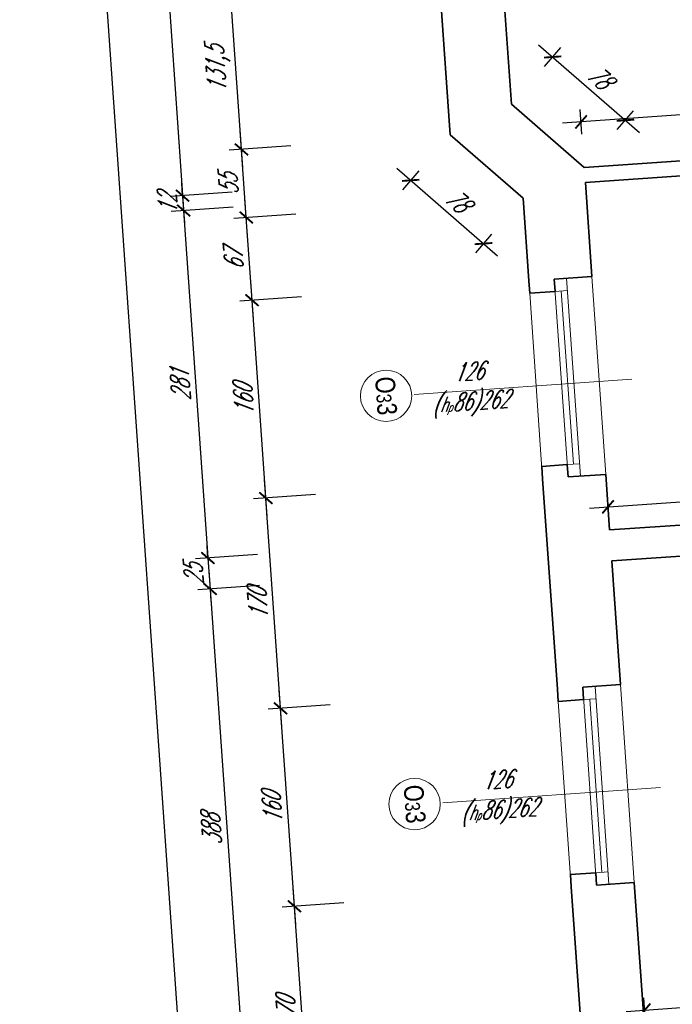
# Model space of a CAD drawing. Header units: millimetres. Extents: x 402 to 79005, y -7782 to 89952.
# Tile 101 of 256: x 21522 to 22048, y 23852 to 24646. Entities that reach past the tile are written whole.
import ezdxf

# ---------------------------------------------------------------- set-up
doc = ezdxf.new("R2010")
doc.units = ezdxf.units.MM
doc.header["$LTSCALE"] = 10
doc.layers.get('0').update_dxf_attribs({"lineweight": 0})
doc.layers.get('Defpoints').update_dxf_attribs({"color": 253})
for name, color, linetype, lineweight in [('01 parter - ściany', 253, 'Continuous', 35), ('03-01_okna', 253, 'Continuous', 15), ('04-1_widok', 253, 'Continuous', 5), ('05-01_wymiary', 253, 'Continuous', 5), ('05-03_opis', 253, 'Continuous', 5)]:
    doc.layers.add(name, color=color, linetype=linetype, lineweight=lineweight)
doc.styles.add('ariel', font='ARIAL.TTF', dxfattribs={"width": 0.8})
doc.styles.add('ariel_wym', font='simplex.shx', dxfattribs={"width": 0.65, "oblique": 25})
doc.dimstyles.new('ariel 50', dxfattribs={"dimtxt": 15, "dimasz": 10, "dimexe": 10, "dimexo": 0, "dimgap": 5, "dimtad": 1, "dimdec": 1, "dimrnd": 0.5, "dimtxsty": 'ariel_wym', "dimblk": 'ARCHTICK', "dimcen": 2.5, "dimdle": 15, "dimazin": 0, "dimtfac": 1, "dimtdec": 1, "dimtix": 1, "dimtmove": 0, "dimatfit": 3, "dimldrblk": 'DOT', "dimfxl": 0, "dimarcsym": 0})
doc.dimstyles.new('ariel 50 wnętrze', dxfattribs={"dimtxt": 15, "dimasz": 10, "dimexe": 10, "dimexo": 0, "dimgap": 5, "dimtad": 1, "dimdec": 1, "dimrnd": 0.5, "dimtxsty": 'ariel_wym', "dimblk": 'ARCHTICK', "dimcen": 2.5, "dimdle": 15, "dimazin": 0, "dimtfac": 1, "dimtdec": 1, "dimtix": 1, "dimtmove": 0, "dimatfit": 3, "dimldrblk": 'DOT', "dimfxl": 0, "dimarcsym": 0})

# ---------------------------------------------------------------- blocks, each defined once
blk = doc.blocks.new('_ArchTick')
at = {"color": 0, "linetype": 'ByBlock', "const_width": 0.15}
blk.add_lwpolyline([(-0.5, -0.5), (0.5, 0.5)], dxfattribs=at)
blk = doc.blocks.new('*D1889')
at = {"layer": '05-01_wymiary', "color": 0, "lineweight": -2}
for p, q in [((21756.02, 23746.88), (21742.07, 23946.39)), ((21783.02, 23934.22), (21733.14, 23930.73)), ((21794.88, 23764.63), (21745, 23761.15))]:
    blk.add_line(p, q, dxfattribs=at)
at = {"layer": 'Defpoints', "color": 0}
for p in [(22017.2, 23950.59), (21743.12, 23931.43), (22029.06, 23781.01)]:
    blk.add_point(p, dxfattribs=at)
at = {"layer": '05-01_wymiary', "color": 0, "lineweight": -2, "xscale": 10, "yscale": 10, "zscale": 10}
for p, rotation in [((21743.12, 23931.43), 94.00000000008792), ((21754.98, 23761.84), 274.0000000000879)]:
    blk.add_blockref('_ArchTick', p, dxfattribs=dict(at, rotation=rotation))
at = {"layer": '05-01_wymiary', "color": 0, "insert": (21736.58, 23845.76), "char_height": 15, "attachment_point": 5, "rotation": 94, "style": 'ariel_wym'}
blk.add_mtext('170', dxfattribs=at)
blk = doc.blocks.new('_Dot')
at = {"color": 0, "linetype": 'ByBlock', "lineweight": -2}
blk.add_line((-0.5, 0), (-1, 0), dxfattribs=at)
at = {"color": 0, "linetype": 'ByBlock', "const_width": 0.5}
blk.add_lwpolyline([(-0.25, 0, 1), (0.25, 0, 1)], format="xyb", close=True, dxfattribs=at)
blk = doc.blocks.new('*D1890')
at = {"layer": '05-01_wymiary', "color": 0, "lineweight": -2}
for p, q in [((21744.16, 23916.47), (21730.91, 24106)), ((21771.86, 24093.83), (21721.98, 24090.34)), ((21783.02, 23934.22), (21733.14, 23930.73))]:
    blk.add_line(p, q, dxfattribs=at)
at = {"layer": 'Defpoints', "color": 0}
for p in [(22006.04, 24110.21), (21731.96, 24091.04), (22017.2, 23950.59)]:
    blk.add_point(p, dxfattribs=at)
at = {"layer": '05-01_wymiary', "color": 0, "lineweight": -2, "xscale": 10, "yscale": 10, "zscale": 10}
for p, rotation in [((21731.96, 24091.04), 94.00000000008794), ((21743.12, 23931.43), 274.0000000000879)]:
    blk.add_blockref('_ArchTick', p, dxfattribs=dict(at, rotation=rotation))
at = {"layer": '05-01_wymiary', "color": 0, "insert": (21725.07, 24010.36), "char_height": 15, "attachment_point": 5, "rotation": 94, "style": 'ariel_wym'}
blk.add_mtext('160', dxfattribs=at)
blk = doc.blocks.new('*D1891')
at = {"layer": '05-01_wymiary', "color": 0, "lineweight": -2}
for p, q in [((21733, 24076.08), (21719.05, 24275.59)), ((21760, 24263.42), (21710.12, 24259.93)), ((21771.86, 24093.83), (21721.98, 24090.34))]:
    blk.add_line(p, q, dxfattribs=at)
at = {"layer": 'Defpoints', "color": 0}
for p in [(21994.18, 24279.79), (21720.1, 24260.63), (22006.04, 24110.21)]:
    blk.add_point(p, dxfattribs=at)
at = {"layer": '05-01_wymiary', "color": 0, "lineweight": -2, "xscale": 10, "yscale": 10, "zscale": 10}
for p, rotation in [((21720.1, 24260.63), 94.00000000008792), ((21731.96, 24091.04), 274.0000000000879)]:
    blk.add_blockref('_ArchTick', p, dxfattribs=dict(at, rotation=rotation))
at = {"layer": '05-01_wymiary', "color": 0, "insert": (21713.56, 24174.96), "char_height": 15, "attachment_point": 5, "rotation": 94, "style": 'ariel_wym'}
blk.add_mtext('170', dxfattribs=at)
blk = doc.blocks.new('*D1892')
at = {"layer": '05-01_wymiary', "color": 0, "lineweight": -2}
for p, q in [((21721.15, 24245.66), (21707.89, 24435.2)), ((21748.84, 24423.03), (21698.96, 24419.54)), ((21760, 24263.42), (21710.12, 24259.93))]:
    blk.add_line(p, q, dxfattribs=at)
at = {"layer": 'Defpoints', "color": 0}
for p in [(21983.02, 24439.4), (21708.94, 24420.24), (21994.18, 24279.79)]:
    blk.add_point(p, dxfattribs=at)
at = {"layer": '05-01_wymiary', "color": 0, "lineweight": -2, "xscale": 10, "yscale": 10, "zscale": 10}
for p, rotation in [((21708.94, 24420.24), 94.00000000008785), ((21720.1, 24260.63), 274.0000000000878)]:
    blk.add_blockref('_ArchTick', p, dxfattribs=dict(at, rotation=rotation))
at = {"layer": '05-01_wymiary', "color": 0, "insert": (21702.05, 24339.56), "char_height": 15, "attachment_point": 5, "rotation": 94, "style": 'ariel_wym'}
blk.add_mtext('160', dxfattribs=at)
blk = doc.blocks.new('*D1893')
at = {"layer": '05-01_wymiary', "color": 0, "lineweight": -2}
for p, q in [((21709.98, 24405.27), (21703.23, 24501.91)), ((21744.18, 24489.74), (21694.3, 24486.25)), ((21748.84, 24423.03), (21698.96, 24419.54))]:
    blk.add_line(p, q, dxfattribs=at)
at = {"layer": 'Defpoints', "color": 0}
for p in [(21927.48, 24502.56), (21704.27, 24486.95), (21983.02, 24439.4)]:
    blk.add_point(p, dxfattribs=at)
at = {"layer": '05-01_wymiary', "color": 0, "lineweight": -2, "xscale": 10, "yscale": 10, "zscale": 10}
for p, rotation in [((21704.27, 24486.95), 94.00000000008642), ((21708.94, 24420.24), 274.0000000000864)]:
    blk.add_blockref('_ArchTick', p, dxfattribs=dict(at, rotation=rotation))
at = {"layer": '05-01_wymiary', "color": 0, "insert": (21694.14, 24452.72), "char_height": 15, "attachment_point": 5, "rotation": 94, "style": 'ariel_wym'}
blk.add_mtext('67', dxfattribs=at)
blk = doc.blocks.new('*D1894')
at = {"layer": '05-01_wymiary', "color": 0, "lineweight": -2}
for p, q in [((21705.32, 24471.98), (21699.39, 24556.78)), ((21740.34, 24544.6), (21690.46, 24541.12)), ((21744.18, 24489.74), (21694.3, 24486.25))]:
    blk.add_line(p, q, dxfattribs=at)
at = {"layer": 'Defpoints', "color": 0}
for p in [(21868.77, 24553.59), (21700.44, 24541.81), (21927.48, 24502.56)]:
    blk.add_point(p, dxfattribs=at)
at = {"layer": '05-01_wymiary', "color": 0, "lineweight": -2, "xscale": 10, "yscale": 10, "zscale": 10}
for p, rotation in [((21700.44, 24541.81), 94.00000000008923), ((21704.27, 24486.95), 274.0000000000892)]:
    blk.add_blockref('_ArchTick', p, dxfattribs=dict(at, rotation=rotation))
at = {"layer": '05-01_wymiary', "color": 0, "insert": (21689.88, 24513.51), "char_height": 15, "attachment_point": 5, "rotation": 94, "style": 'ariel_wym'}
blk.add_mtext('55', dxfattribs=at)
blk = doc.blocks.new('*D1895')
at = {"layer": '05-01_wymiary', "color": 0, "lineweight": -2}
for p, q in [((21701.48, 24526.85), (21690.21, 24688.08)), ((21731.16, 24675.91), (21681.28, 24672.42)), ((21740.34, 24544.6), (21690.46, 24541.12))]:
    blk.add_line(p, q, dxfattribs=at)
at = {"layer": 'Defpoints', "color": 0}
for p in [(21910.47, 24688.45), (21691.25, 24673.12), (21868.77, 24553.59)]:
    blk.add_point(p, dxfattribs=at)
at = {"layer": '05-01_wymiary', "color": 0, "lineweight": -2, "xscale": 10, "yscale": 10, "zscale": 10}
for p, rotation in [((21691.25, 24673.12), 94.00000000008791), ((21700.44, 24541.81), 274.0000000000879)]:
    blk.add_blockref('_ArchTick', p, dxfattribs=dict(at, rotation=rotation))
at = {"layer": '05-01_wymiary', "color": 0, "insert": (21681.95, 24606.49), "char_height": 15, "attachment_point": 5, "rotation": 94, "style": 'ariel_wym'}
blk.add_mtext('131,5', dxfattribs=at)
blk = doc.blocks.new('*D1907')
at = {"layer": '05-01_wymiary', "color": 0, "lineweight": -2}
for p, q in [((21607.51, 25153.95), (21653.97, 24489.57)), ((21648.46, 25141.77), (21598.58, 25138.29)), ((21692.82, 24507.32), (21642.95, 24503.84))]:
    blk.add_line(p, q, dxfattribs=at)
at = {"layer": 'Defpoints', "color": 0}
for p in [(21917.67, 25160.6), (21976.88, 24527.19), (21652.92, 24504.53)]:
    blk.add_point(p, dxfattribs=at)
at = {"layer": '05-01_wymiary', "color": 0, "lineweight": -2, "xscale": 10, "yscale": 10, "zscale": 10}
for p, rotation in [((21608.56, 25138.98), 94.00000000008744), ((21652.92, 24504.53), 274.0000000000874)]:
    blk.add_blockref('_ArchTick', p, dxfattribs=dict(at, rotation=rotation))
at = {"layer": '05-01_wymiary', "color": 0, "insert": (21618.27, 24820.89), "char_height": 15, "attachment_point": 5, "rotation": 94, "style": 'ariel_wym'}
blk.add_mtext('636', dxfattribs=at)
blk = doc.blocks.new('*D1908')
at = {"layer": '05-01_wymiary', "color": 0, "lineweight": -2}
for p, q in [((21652.92, 24504.53), (21652.22, 24514.51)), ((21692.82, 24507.32), (21642.95, 24503.84)), ((21652.92, 24504.53), (21653.76, 24492.56)), ((21693.66, 24495.35), (21643.78, 24491.87)), ((21653.76, 24492.56), (21654.46, 24482.59))]:
    blk.add_line(p, q, dxfattribs=at)
at = {"layer": 'Defpoints', "color": 0}
for p in [(21976.88, 24527.19), (21977.71, 24515.22), (21653.76, 24492.56)]:
    blk.add_point(p, dxfattribs=at)
at = {"layer": '05-01_wymiary', "color": 0, "lineweight": -2, "xscale": 10, "yscale": 10, "zscale": 10}
for p, rotation in [((21652.92, 24504.53), 274.0000000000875), ((21653.76, 24492.56), 94.0000000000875)]:
    blk.add_blockref('_ArchTick', p, dxfattribs=dict(at, rotation=rotation))
at = {"layer": '05-01_wymiary', "color": 0, "insert": (21640.87, 24497.68), "char_height": 15, "attachment_point": 5, "rotation": 94, "style": 'ariel_wym'}
blk.add_mtext('12', dxfattribs=at)
blk = doc.blocks.new('*D1909')
at = {"layer": '05-01_wymiary', "color": 0, "lineweight": -2}
for p, q in [((21652.71, 24507.53), (21674.41, 24197.28)), ((21693.66, 24495.35), (21643.78, 24491.87)), ((21713.26, 24215.04), (21663.38, 24211.55))]:
    blk.add_line(p, q, dxfattribs=at)
at = {"layer": 'Defpoints', "color": 0}
for p in [(21977.71, 24515.22), (21997.32, 24234.9), (21673.36, 24212.25)]:
    blk.add_point(p, dxfattribs=at)
at = {"layer": '05-01_wymiary', "color": 0, "lineweight": -2, "xscale": 10, "yscale": 10, "zscale": 10}
for p, rotation in [((21653.76, 24492.56), 94.00000000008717), ((21673.36, 24212.25), 274.0000000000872)]:
    blk.add_blockref('_ArchTick', p, dxfattribs=dict(at, rotation=rotation))
at = {"layer": '05-01_wymiary', "color": 0, "insert": (21651.09, 24351.53), "char_height": 15, "attachment_point": 5, "rotation": 94, "style": 'ariel_wym'}
blk.add_mtext('281', dxfattribs=at)
blk = doc.blocks.new('*D1910')
at = {"layer": '05-01_wymiary', "color": 0, "lineweight": -2}
for p, q in [((21673.36, 24212.25), (21672.66, 24222.22)), ((21713.26, 24215.04), (21663.38, 24211.55)), ((21673.36, 24212.25), (21675.1, 24187.31)), ((21715.01, 24190.1), (21665.13, 24186.61)), ((21675.1, 24187.31), (21675.8, 24177.33))]:
    blk.add_line(p, q, dxfattribs=at)
at = {"layer": 'Defpoints', "color": 0}
for p in [(21997.32, 24234.9), (21999.06, 24209.96), (21675.1, 24187.31)]:
    blk.add_point(p, dxfattribs=at)
at = {"layer": '05-01_wymiary', "color": 0, "lineweight": -2, "xscale": 10, "yscale": 10, "zscale": 10}
for p, rotation in [((21673.36, 24212.25), 274.0000000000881), ((21675.1, 24187.31), 94.00000000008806)]:
    blk.add_blockref('_ArchTick', p, dxfattribs=dict(at, rotation=rotation))
at = {"layer": '05-01_wymiary', "color": 0, "insert": (21661.76, 24198.91), "char_height": 15, "attachment_point": 5, "rotation": 94, "style": 'ariel_wym'}
blk.add_mtext('25', dxfattribs=at)
blk = doc.blocks.new('*D1911')
at = {"layer": '05-01_wymiary', "color": 0, "lineweight": -2}
for p, q in [((21674.06, 24202.27), (21703.22, 23785.29)), ((21715.01, 24190.1), (21665.13, 24186.61)), ((21742.07, 23803.04), (21692.19, 23799.56))]:
    blk.add_line(p, q, dxfattribs=at)
at = {"layer": 'Defpoints', "color": 0}
for p in [(21999.06, 24209.96), (22026.13, 23822.91), (21702.17, 23800.25)]:
    blk.add_point(p, dxfattribs=at)
at = {"layer": '05-01_wymiary', "color": 0, "lineweight": -2, "xscale": 10, "yscale": 10, "zscale": 10}
for p, rotation in [((21675.1, 24187.31), 94.00000000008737), ((21702.17, 23800.25), 274.0000000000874)]:
    blk.add_blockref('_ArchTick', p, dxfattribs=dict(at, rotation=rotation))
at = {"layer": '05-01_wymiary', "color": 0, "insert": (21676.17, 23992.91), "char_height": 15, "attachment_point": 5, "rotation": 94, "style": 'ariel_wym'}
blk.add_mtext('388', dxfattribs=at)
blk = doc.blocks.new('*D1920')
at = {"layer": '05-01_wymiary', "color": 0, "lineweight": -2}
for p, q in [((21840.36, 21107.27), (21530.5, 25538.51)), ((21571.44, 25526.34), (21521.57, 25522.85)), ((21879.21, 21125.03), (21829.34, 21121.54))]:
    blk.add_line(p, q, dxfattribs=at)
at = {"layer": 'Defpoints', "color": 0}
for p in [(21854.5, 25546.13), (21531.54, 25523.55), (22246.18, 21150.69)]:
    blk.add_point(p, dxfattribs=at)
at = {"layer": '05-01_wymiary', "color": 0, "lineweight": -2, "xscale": 10, "yscale": 10, "zscale": 10}
for p, rotation in [((21531.54, 25523.55), 94.00000000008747), ((21839.31, 21122.24), 274.0000000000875)]:
    blk.add_blockref('_ArchTick', p, dxfattribs=dict(at, rotation=rotation))
at = {"layer": '05-01_wymiary', "color": 0, "insert": (21672.96, 23322.02), "char_height": 15, "attachment_point": 5, "rotation": 94, "style": 'ariel_wym'}
blk.add_mtext('4412', dxfattribs=at)
blk = doc.blocks.new('*D1993')
at = {"layer": '05-01_wymiary', "color": 0, "lineweight": -2}
for p, q in [((22222.93, 24571.37), (22221.53, 24591.32)), ((22237.19, 24582.39), (21959.34, 24562.96)), ((21975, 24554.03), (21973.6, 24573.99))]:
    blk.add_line(p, q, dxfattribs=at)
at = {"layer": 'Defpoints', "color": 0}
for p in [(21974.3, 24564.01), (22224.81, 24544.52), (21976.88, 24527.19)]:
    blk.add_point(p, dxfattribs=at)
at = {"layer": '05-01_wymiary', "color": 0, "lineweight": -2, "xscale": 10, "yscale": 10, "zscale": 10}
for p, rotation in [((22222.23, 24581.35), 3.999999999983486), ((21974.3, 24564.01), 183.9999999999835)]:
    blk.add_blockref('_ArchTick', p, dxfattribs=dict(at, rotation=rotation))
at = {"layer": '05-01_wymiary', "color": 0, "insert": (22097.3, 24586.57), "char_height": 15, "attachment_point": 5, "rotation": 4, "style": 'ariel_wym'}
blk.add_mtext('248,5', dxfattribs=at)
blk = doc.blocks.new('*D1994')
at = {"layer": '05-01_wymiary', "color": 0, "lineweight": -2}
for p, q in [((21940.03, 24626.22), (22021.37, 24555.51)), ((21944.79, 24608.83), (21957.91, 24623.92)), ((22003.49, 24557.8), (22016.61, 24572.9))]:
    blk.add_line(p, q, dxfattribs=at)
at = {"layer": 'Defpoints', "color": 0}
for p in [(21918.17, 24578.22), (22010.05, 24565.35), (21976.88, 24527.19)]:
    blk.add_point(p, dxfattribs=at)
at = {"layer": '05-01_wymiary', "color": 0, "lineweight": -2, "xscale": 10, "yscale": 10, "zscale": 10}
for p, rotation in [((21951.35, 24616.38), 139.0000000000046), ((22010.05, 24565.35), 319.0000000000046)]:
    blk.add_blockref('_ArchTick', p, dxfattribs=dict(at, rotation=rotation))
at = {"layer": '05-01_wymiary', "color": 0, "insert": (21988.9, 24600.3), "char_height": 15, "attachment_point": 5, "rotation": 319, "style": 'ariel_wym'}
blk.add_mtext('78', dxfattribs=at)
blk = doc.blocks.new('*D1997')
at = {"layer": '05-01_wymiary', "color": 0, "lineweight": -2}
for p, q in [((21825.57, 24526.75), (21906.91, 24456.03)), ((21843.45, 24524.45), (21830.33, 24509.36)), ((21902.15, 24473.42), (21889.03, 24458.33))]:
    blk.add_line(p, q, dxfattribs=at)
at = {"layer": 'Defpoints', "color": 0}
for p in [(21868.77, 24553.59), (21927.48, 24502.56), (21895.59, 24465.88)]:
    blk.add_point(p, dxfattribs=at)
at = {"layer": '05-01_wymiary', "color": 0, "lineweight": -2, "xscale": 10, "yscale": 10, "zscale": 10}
for p, rotation in [((21836.89, 24516.9), 139.0000000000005), ((21895.59, 24465.88), 319.0000000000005)]:
    blk.add_blockref('_ArchTick', p, dxfattribs=dict(at, rotation=rotation))
at = {"layer": '05-01_wymiary', "color": 0, "insert": (21874.44, 24500.82), "char_height": 15, "attachment_point": 5, "rotation": 319, "style": 'ariel_wym'}
blk.add_mtext('78', dxfattribs=at)
blk = doc.blocks.new('*D1998')
at = {"layer": '05-01_wymiary', "color": 0, "lineweight": -2}
for p, q in [((22244.64, 24260.94), (22243.24, 24280.89)), ((21981.05, 24252.53), (22258.9, 24271.96)), ((21996.71, 24243.6), (21995.31, 24263.55))]:
    blk.add_line(p, q, dxfattribs=at)
at = {"layer": 'Defpoints', "color": 0}
for p in [(22243.94, 24270.92), (22245.24, 24252.24), (21997.32, 24234.9)]:
    blk.add_point(p, dxfattribs=at)
at = {"layer": '05-01_wymiary', "color": 0, "lineweight": -2, "xscale": 10, "yscale": 10, "zscale": 10}
for p, rotation in [((22243.94, 24270.92), 3.999999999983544), ((21996.01, 24253.58), 183.9999999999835)]:
    blk.add_blockref('_ArchTick', p, dxfattribs=dict(at, rotation=rotation))
at = {"layer": '05-01_wymiary', "color": 0, "insert": (22119, 24276.14), "char_height": 15, "attachment_point": 5, "rotation": 4, "style": 'ariel_wym'}
blk.add_mtext('248,5', dxfattribs=at)
blk = doc.blocks.new('*D2009')
at = {"layer": '05-01_wymiary', "color": 0, "lineweight": -2}
for p, q in [((22500.93, 23870.92), (22499.54, 23890.87)), ((22010.6, 23846.66), (22515.2, 23881.94)), ((22026.26, 23837.73), (22024.87, 23857.68))]:
    blk.add_line(p, q, dxfattribs=at)
at = {"layer": 'Defpoints', "color": 0}
for p in [(22500.24, 23880.89), (22501.96, 23856.18), (22027.29, 23822.99)]:
    blk.add_point(p, dxfattribs=at)
at = {"layer": '05-01_wymiary', "color": 0, "lineweight": -2, "xscale": 10, "yscale": 10, "zscale": 10}
for p, rotation in [((22500.24, 23880.89), 3.999999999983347), ((22025.57, 23847.7), 183.9999999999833)]:
    blk.add_blockref('_ArchTick', p, dxfattribs=dict(at, rotation=rotation))
at = {"layer": '05-01_wymiary', "color": 0, "insert": (22262.03, 23876.77), "char_height": 15, "attachment_point": 5, "rotation": 4, "style": 'ariel_wym'}
blk.add_mtext('476', dxfattribs=at)

msp = doc.modelspace()

# ---------------------------------------------------------------- linework, layer by layer
at = {"layer": '01 parter - ściany'}
for p, q in [((21868.77, 24553.59), (21858.89, 24694.87)), ((21918.17, 24578.22), (21910.47, 24688.45)), ((21976.88, 24527.19), (21918.17, 24578.22)), ((21927.48, 24502.56), (21868.77, 24553.59)), ((21976.88, 24527.19), (22224.81, 24544.52)), ((21977.71, 24515.22), (22225.64, 24532.55)), ((21983.02, 24439.4), (21977.71, 24515.22)), ((21932.14, 24435.84), (21927.48, 24502.56)), ((21932.84, 24425.87), (21932.14, 24435.84)), ((21983.02, 24439.4), (21952.59, 24437.27)), ((21952.59, 24437.27), (21953.29, 24427.3)), ((21953.29, 24427.3), (21932.84, 24425.87)), ((21963.05, 24287.64), (21942.6, 24286.21)), ((21942.6, 24286.21), (21943.3, 24276.23)), ((21963.75, 24277.66), (21963.05, 24287.64)), ((21955.16, 24106.65), (21943.3, 24276.23)), ((21994.18, 24279.79), (21963.75, 24277.66)), ((21997.32, 24234.9), (21994.18, 24279.79)), ((21997.32, 24234.9), (22245.24, 24252.24)), ((21999.06, 24209.96), (22246.99, 24227.3)), ((22006.04, 24110.21), (21999.06, 24209.96)), ((22006.04, 24110.21), (21975.61, 24108.08)), ((21955.86, 24096.67), (21955.16, 24106.65)), ((21975.61, 24108.08), (21976.31, 24098.1)), ((21976.31, 24098.1), (21955.86, 24096.67)), ((21986.07, 23958.44), (21965.62, 23957.01)), ((21986.77, 23948.47), (21986.07, 23958.44)), ((21965.62, 23957.01), (21966.32, 23947.04)), ((22017.2, 23950.59), (21986.77, 23948.47)), ((22026.13, 23822.91), (22017.2, 23950.59)), ((21978.18, 23777.45), (21966.32, 23947.04))]:
    msp.add_line(p, q, dxfattribs=at)
at = {"layer": '03-01_okna', "linetype": 'Continuous', "lineweight": 0}
for p, q in [((21963.75, 24277.66), (21952.59, 24437.27)), ((21973.73, 24278.36), (21962.57, 24437.97)), ((21963.26, 24428), (21953.29, 24427.3)), ((21968.04, 24287.99), (21958.28, 24427.65)), ((21943.3, 24276.23), (21932.84, 24425.87)), ((21973.03, 24288.34), (21963.05, 24287.64)), ((21996.75, 23949.16), (21985.59, 24108.78)), ((21986.77, 23948.47), (21975.61, 24108.08)), ((21966.32, 23947.04), (21955.86, 24096.67)), ((21986.28, 24098.8), (21976.31, 24098.1)), ((21991.06, 23958.79), (21981.3, 24098.45)), ((21996.05, 23959.14), (21986.07, 23958.44))]:
    msp.add_line(p, q, dxfattribs=at)
at = {"layer": '04-1_widok'}
for p, q in [((21983.02, 24439.4), (21994.18, 24279.79)), ((22006.04, 24110.21), (22017.2, 23950.59))]:
    msp.add_line(p, q, dxfattribs=at)
at = {"layer": '05-03_opis', "lineweight": 0}
for p, q in [((22015.27, 24356.45), (21839.68, 24344.17)), ((22038.29, 24027.25), (21862.7, 24014.97))]:
    msp.add_line(p, q, dxfattribs=at)
for centre in [(21817.01, 24343.09), (21840.03, 24013.89)]:
    msp.add_circle(centre, 20.69, dxfattribs=at)

# ---------------------------------------------------------------- texts
at = {"layer": '05-03_opis', "lineweight": 0, "attachment_point": 5}
for s, insert, char_height, width, rotation, style in [('126\\P({\\H0.8333x;h\\H0.6x;p}86)262', (21884.38, 24348.37), 14.4, 62.6613, 4, 'ariel_wym'), ('O{\\H0.7576x;3}3', (21817.01, 24343.09), 15.84, 75.1935, 274, 'ariel'), ('126\\P({\\H0.8333x;h\\H0.6x;p}86)262', (21907.4, 24019.17), 14.4, 62.6613, 4, 'ariel_wym'), ('O{\\H0.7576x;3}3', (21840.03, 24013.89), 15.84, 75.1935, 274, 'ariel')]:
    msp.add_mtext(s, dxfattribs=dict(at, insert=insert, char_height=char_height, width=width, rotation=rotation, style=style))

# ---------------------------------------------------------------- dimensions: what is measured, and where the dimension line sits
at = {"layer": '05-01_wymiary'}
for base, p1, p2, angle, dimstyle, picture, middle in [((21531.54, 25523.55), (22246.18, 21150.69), (21854.5, 25546.13), 94, 'ariel 50', '*D1920', (21672.96, 23322.02)), ((22243.94, 24270.92), (21997.32, 24234.9), (22245.24, 24252.24), 4, 'ariel 50 wnętrze', '*D1998', (22119, 24276.14)), ((22500.24, 23880.89), (22027.29, 23822.99), (22501.96, 23856.18), 4, 'ariel 50 wnętrze', '*D2009', (22262.03, 23876.77))]:
    dim = msp.add_linear_dim(base=base, p1=p1, p2=p2, angle=angle, dimstyle=dimstyle, dxfattribs=at)
    dim.commit()
    dim.dimension.update_dxf_attribs({"geometry": picture, "text_midpoint": middle})
for base, p1, p2, angle, dimstyle, picture, middle in [((21652.92, 24504.53), (21917.67, 25160.6), (21976.88, 24527.19), 94, 'ariel 50', '*D1907', (21618.27, 24820.89)), ((21691.25, 24673.12), (21868.77, 24553.59), (21910.47, 24688.45), 94, 'ariel 50', '*D1895', (21681.95, 24606.49)), ((21974.3, 24564.01), (22224.81, 24544.52), (21976.88, 24527.19), 4, 'ariel 50 wnętrze', '*D1993', (22097.3, 24586.57)), ((21700.44, 24541.81), (21927.48, 24502.56), (21868.77, 24553.59), 94, 'ariel 50', '*D1894', (21689.88, 24513.51)), ((21653.76, 24492.56), (21976.88, 24527.19), (21977.71, 24515.22), 94, 'ariel 50', '*D1908', (21640.87, 24497.68)), ((21673.36, 24212.25), (21977.71, 24515.22), (21997.32, 24234.9), 94, 'ariel 50', '*D1909', (21651.09, 24351.53)), ((21704.27, 24486.95), (21983.02, 24439.4), (21927.48, 24502.56), 94, 'ariel 50', '*D1893', (21694.14, 24452.72)), ((21708.94, 24420.24), (21994.18, 24279.79), (21983.02, 24439.4), 94, 'ariel 50', '*D1892', (21702.05, 24339.56)), ((21720.1, 24260.63), (22006.04, 24110.21), (21994.18, 24279.79), 94, 'ariel 50', '*D1891', (21713.56, 24174.96)), ((21675.1, 24187.31), (21997.32, 24234.9), (21999.06, 24209.96), 94, 'ariel 50', '*D1910', (21661.76, 24198.91)), ((21702.17, 23800.25), (21999.06, 24209.96), (22026.13, 23822.91), 94, 'ariel 50', '*D1911', (21676.17, 23992.91)), ((21731.96, 24091.04), (22017.2, 23950.59), (22006.04, 24110.21), 94, 'ariel 50', '*D1890', (21725.07, 24010.36)), ((21743.12, 23931.43), (22029.06, 23781.01), (22017.2, 23950.59), 94, 'ariel 50', '*D1889', (21736.58, 23845.76))]:
    dim = msp.add_linear_dim(base=base, p1=p1, p2=p2, angle=angle, dimstyle=dimstyle, override={"dimtmove": 1}, dxfattribs=at)
    dim.commit()
    dim.dimension.update_dxf_attribs({"geometry": picture, "text_midpoint": middle})
for p1, p2, distance, picture, middle in [((21918.17, 24578.22), (21976.88, 24527.19), 50.56, '*D1994', (21988.9, 24600.3)), ((21868.77, 24553.59), (21927.48, 24502.56), -48.6, '*D1997', (21874.44, 24500.82))]:
    dim = msp.add_aligned_dim(p1=p1, p2=p2, distance=distance, dimstyle='ariel 50 wnętrze', dxfattribs=at)
    dim.commit()
    dim.dimension.update_dxf_attribs({"geometry": picture, "text_midpoint": middle})

doc.saveas('drawing.dxf')
